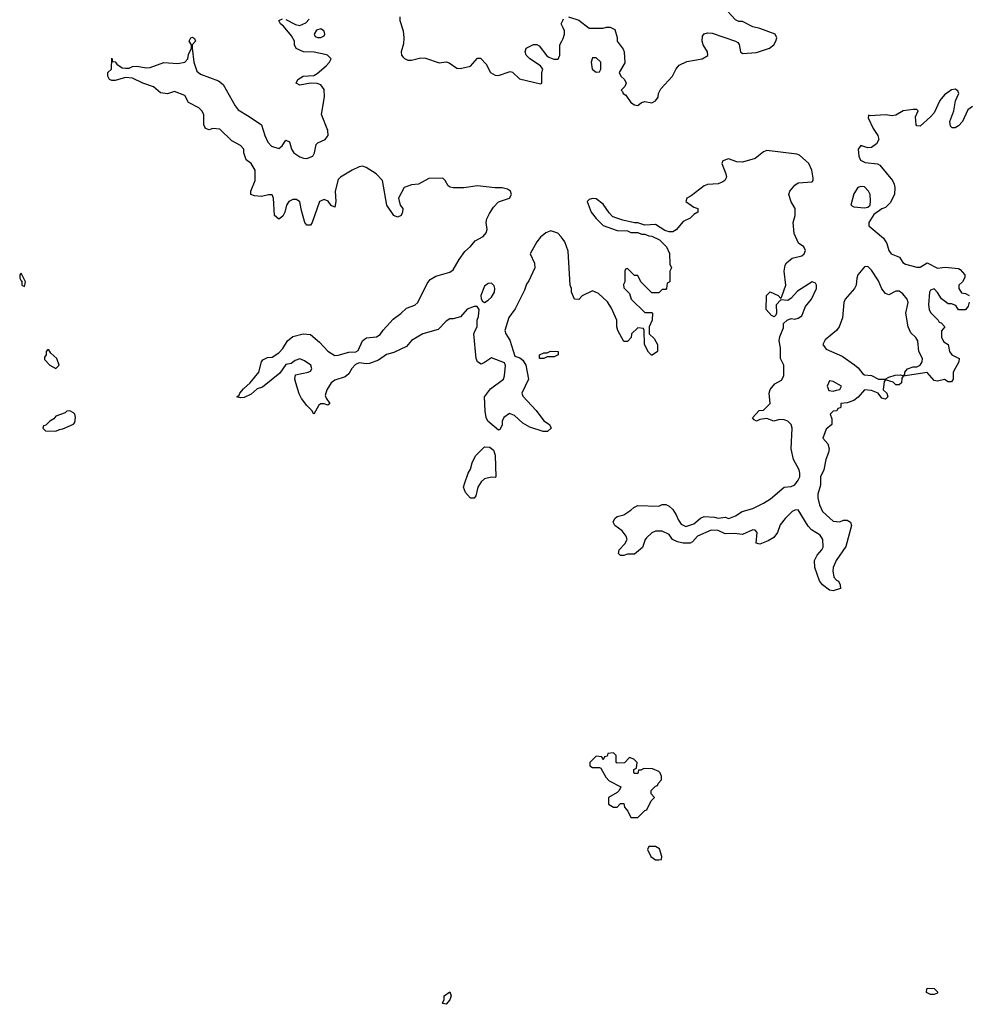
# Model space of a CAD drawing. Header units: inches. Extents: x 2601469 to 2753575, y 449403 to 582909.
# Tile 142 of 256: x 2696882 to 2702326, y 488422 to 494074. Entities that reach past the tile are written whole.
import ezdxf

# ---------------------------------------------------------------- set-up
doc = ezdxf.new("R2010")
doc.units = ezdxf.units.IN
doc.header["$MEASUREMENT"] = 0
for name, color, linetype in [('C6498', 7, 'Continuous'), ('C6499', 7, 'Continuous'), ('C7408', 7, 'Continuous'), ('C7409', 7, 'Continuous')]:
    doc.layers.add(name, color=color, linetype=linetype)

msp = doc.modelspace()

# ---------------------------------------------------------------- linework, layer by layer
at = {"layer": 'C6498', "color": 4, "elevation": 4}
msp.add_lwpolyline([(2699330, 488422), (2699310, 488426), (2699308.9, 488428.9), (2699318, 488450), (2699318, 488470), (2699350, 488494), (2699358, 488470), (2699350, 488448)], close=True, dxfattribs=at)
at = {"layer": 'C6499', "color": 4, "elevation": 4}
for points in [[(2700000, 492813), (2699990, 492828), (2699970, 492848), (2699930, 492862), (2699901, 492850), (2699870, 492825.2), (2699850, 492799), (2699811.3, 492730), (2699837.3, 492677.3), (2699838.8, 492650), (2699804.5, 492575.5), (2699790, 492555.3), (2699779.5, 492520.5), (2699726.4, 492413.6), (2699690, 492364), (2699666.7, 492290), (2699671, 492270), (2699695.2, 492235.2), (2699723, 492143), (2699752, 492132), (2699770, 492119.1), (2699786.7, 492090), (2699802.4, 492010), (2699764, 491930), (2699770, 491912), (2699846, 491830), (2699890, 491771.3), (2699922, 491750), (2699931.3, 491730), (2699910.6, 491709.4), (2699886, 491710), (2699810, 491735.3), (2699770, 491758), (2699722, 491802), (2699693.6, 491813.6), (2699661, 491790), (2699651, 491770), (2699650, 491746), (2699638, 491722), (2699630, 491718), (2699569.2, 491770), (2699559.3, 491790), (2699553.6, 491826.4), (2699548.7, 491910), (2699584.1, 491955.9), (2699658, 492010), (2699664.5, 492030), (2699669.3, 492089.3), (2699664, 492104), (2699590, 492132.3), (2699550, 492105.2), (2699530, 492097.2), (2699508.7, 492110), (2699501.2, 492130), (2699488.7, 492270), (2699493.2, 492286.8), (2699508, 492310), (2699508, 492350), (2699515.3, 492370), (2699518, 492410), (2699507.3, 492427.3), (2699490, 492428), (2699450, 492413.2), (2699410.9, 492369.1), (2699370, 492357.2), (2699350, 492357.2), (2699330, 492344), (2699284.1, 492295.9), (2699196, 492270), (2699130, 492232), (2699102.4, 492197.6), (2699030, 492162.7), (2698987.9, 492152.1), (2698940.7, 492119.3), (2698890, 492100.7), (2698870, 492098.4), (2698830, 492104.5), (2698810, 492094.5), (2698788.3, 492071.7), (2698770, 492041.2), (2698750, 492024), (2698690, 492005.2), (2698670, 491989), (2698644, 491950), (2698636, 491916), (2698640.7, 491900.7), (2698662, 491870), (2698650, 491862), (2698630, 491868.7), (2698610, 491868.7), (2698598, 491862), (2698570, 491808.7), (2698558, 491830), (2698530, 491859), (2698500.1, 491900.1), (2698485.8, 491925.8), (2698466, 491990), (2698461.2, 492010), (2698465.2, 492034.8), (2698538, 492050), (2698550, 492056), (2698559.3, 492070), (2698552.3, 492090), (2698516.6, 492116.6), (2698490, 492127), (2698462.5, 492117.5), (2698439.6, 492100.4), (2698410, 492094), (2698374.4, 492045.6), (2698275.9, 491964.1), (2698244.7, 491955.3), (2698210, 491925.2), (2698170, 491906), (2698150, 491904), (2698128.9, 491908.9), (2698142, 491918), (2698145.2, 491930), (2698165.6, 491954.4), (2698204, 491990), (2698254, 492050), (2698269, 492110), (2698278, 492122), (2698304.7, 492135.3), (2698330, 492136), (2698370, 492161), (2698392.7, 492187.3), (2698419, 492230), (2698450, 492254.8), (2698509.3, 492270.7), (2698550, 492266), (2698602.4, 492222.4), (2698650, 492170.8), (2698690, 492146), (2698710, 492147.3), (2698770, 492164.9), (2698812, 492168), (2698824.5, 492175.5), (2698850, 492231), (2698860.1, 492239.9), (2698872.5, 492247.5), (2698930, 492254), (2698950, 492267.3), (2698967.3, 492292.7), (2699024.4, 492355.6), (2699070, 492387.3), (2699102, 492418), (2699150, 492434.9), (2699167, 492450), (2699220.4, 492559.6), (2699237.1, 492582.9), (2699270, 492601.3), (2699350, 492623.8), (2699370, 492638.8), (2699403.3, 492696.7), (2699436.5, 492743.5), (2699470, 492771.3), (2699496, 492804), (2699542, 492830), (2699559, 492850), (2699564, 492870), (2699559.3, 492910), (2699562.7, 492930), (2699577.6, 492962.4), (2699602, 492998), (2699630, 493027.7), (2699692.7, 493050), (2699703.7, 493070), (2699699.3, 493090), (2699682, 493102), (2699650, 493109.6), (2699609.6, 493109.6), (2699510, 493120.9), (2699430, 493109.2), (2699369.3, 493109.3), (2699352.5, 493112.5), (2699340.9, 493120.9), (2699324, 493150), (2699310, 493164), (2699230, 493162), (2699170.6, 493129.4), (2699130, 493126), (2699088, 493110), (2699056, 493050), (2699066, 493010), (2699080.7, 492990), (2699078.8, 492970), (2699070.6, 492949.4), (2699050, 492941.2), (2699029.2, 492949.2), (2698988.7, 493010), (2698964, 493150), (2698928.7, 493190), (2698870, 493226), (2698850, 493232.3), (2698830, 493229.3), (2698790, 493209.6), (2698722.8, 493170), (2698710, 493157.2), (2698693.4, 493090), (2698696, 493030), (2698690, 492998), (2698670, 493008), (2698652.7, 493032.7), (2698630, 493042), (2698602, 493030), (2698561, 492910), (2698550, 492895.3), (2698530, 492895.3), (2698519, 492910), (2698498.6, 492978.6), (2698489.2, 493029.2), (2698470, 493041.2), (2698450, 493040.9), (2698426.8, 493030), (2698414, 493010), (2698404, 492970), (2698393, 492947), (2698370, 492928.7), (2698344, 492950), (2698339, 493050), (2698330, 493068), (2698310, 493068.7), (2698270, 493059), (2698230, 493062), (2698208, 493070), (2698208, 493090), (2698234, 493150), (2698234, 493210), (2698210, 493248), (2698182, 493270), (2698168.9, 493308.9), (2698168.7, 493330), (2698150, 493352.3), (2698098.7, 493378.7), (2698030, 493445.2), (2697991.1, 493448.9), (2697970, 493442), (2697948.9, 493448.9), (2697938, 493470), (2697938, 493530), (2697928, 493550), (2697910, 493568), (2697850, 493598), (2697830, 493638), (2697770, 493662), (2697730, 493648), (2697690, 493654), (2697650, 493688.7), (2697589.3, 493709.3), (2697530, 493739), (2697490, 493742), (2697430, 493724), (2697410, 493724), (2697398, 493730), (2697388.7, 493750), (2697388.7, 493770), (2697408.7, 493790), (2697410, 493854), (2697414, 493834), (2697430, 493832), (2697439.6, 493819.6), (2697470, 493798), (2697490, 493796), (2697510, 493796), (2697530, 493804.7), (2697553.6, 493806.4), (2697610, 493797.3), (2697630, 493799.1), (2697710, 493827.7), (2697790, 493821.6), (2697829.6, 493830.4), (2697846, 493850), (2697850, 493874), (2697868, 493910), (2697868, 493930), (2697854, 493950), (2697864, 493970), (2697874.4, 493974.4), (2697885.4, 493965.4), (2697891, 493950), (2697872, 493930), (2697871, 493910), (2697881, 493830), (2697898, 493778), (2697920.5, 493760.5), (2698022.5, 493722.5), (2698050, 493702.8), (2698118.6, 493578.6), (2698135.6, 493555.6), (2698199.2, 493519.2), (2698270.4, 493470.4), (2698288.2, 493410), (2698306.4, 493370), (2698328, 493348), (2698370, 493334.8), (2698389, 493350), (2698410, 493382), (2698430, 493372), (2698441, 493330), (2698456, 493310), (2698490, 493286.7), (2698510, 493278.4), (2698530, 493276.4), (2698565.2, 493290), (2698574, 493310), (2698583.3, 493356.7), (2698593.1, 493366.9), (2698634.2, 493385.8), (2698651.4, 493408.6), (2698650, 493438), (2698613.2, 493530), (2698631.9, 493631.9), (2698630, 493673.2), (2698610, 493699.5), (2698590, 493707), (2698550.7, 493709.3), (2698490, 493698), (2698468, 493710), (2698478, 493730), (2698508, 493750), (2698570, 493754), (2698590, 493764.9), (2698641.2, 493810), (2698659, 493830), (2698669.2, 493850), (2698649, 493870), (2698634.9, 493874.9), (2698572.8, 493887.2), (2698510, 493889.4), (2698469.3, 493909.3), (2698459, 493930), (2698459, 493950), (2698441.6, 493981.6), (2698396.6, 494036.6), (2698379, 494050), (2698369, 494070), (2698390, 494078.8)], [(2698410, 494074.8), (2698465.5, 494045.5), (2698490, 494041), (2698524.7, 494055.3), (2698543.7, 494076.3)], [(2699063.7, 494090), (2699063.1, 494070), (2699083.1, 494010), (2699087.4, 493970), (2699084.6, 493935.4), (2699070.7, 493890), (2699074, 493870), (2699080.9, 493860.9), (2699090, 493850.8), (2699110, 493842), (2699130, 493840.7), (2699184.1, 493855.9), (2699210, 493853.4), (2699290, 493826.8), (2699330, 493831.3), (2699347.1, 493827.1), (2699390, 493794.8), (2699410, 493794), (2699470, 493806.8), (2699510, 493854), (2699527.3, 493852.7), (2699558.8, 493818.8), (2699584, 493770), (2699610, 493754.8), (2699630, 493754), (2699696, 493776), (2699710, 493772), (2699750, 493734.8), (2699870, 493704.9), (2699879, 493710), (2699879.3, 493770), (2699884, 493790), (2699870, 493808.7), (2699810, 493848.7), (2699788.7, 493870), (2699782, 493890), (2699788.7, 493910), (2699830, 493932), (2699850, 493932), (2699863.6, 493923.6), (2699906.8, 493866.8), (2699918, 493858), (2699947.3, 493847.3), (2699972.1, 493847.9), (2699981.2, 493870), (2699981.2, 493930), (2699994, 493950), (2700000, 493966.4)], [(2700000, 494028), (2699988.9, 494051.1), (2700000, 494073.9)]]:
    msp.add_lwpolyline(points, dxfattribs=at)
at = {"layer": 'C6499', "color": 4}
for points, elevation in [([(2698610, 494021.2), (2698586, 494014), (2698571.3, 493990), (2698578, 493978), (2698591.1, 493971.1), (2698610, 493971), (2698630, 493981), (2698634, 493990), (2698630, 494008)], 4), ([(2696890, 492618), (2696882, 492610), (2696882, 492590), (2696890, 492574), (2696894, 492574), (2696894, 492550), (2696910, 492542), (2696915.3, 492570)], 8), ([(2699590, 492561.2), (2699570, 492559.5), (2699550, 492545.2), (2699528.2, 492490), (2699530.8, 492470.8), (2699538, 492458), (2699550, 492451.3), (2699570, 492464), (2699590, 492480.7), (2699606, 492510), (2699609.2, 492530), (2699605.6, 492545.6)], 4), ([(2697050, 492178), (2697042, 492178), (2697034, 492170), (2697034, 492150), (2697023.6, 492136.4), (2697023.6, 492123.6), (2697054, 492090), (2697090, 492072), (2697108, 492090), (2697095.3, 492130), (2697060.2, 492160.2)], 8), ([(2699890, 492129), (2699866, 492130), (2699866, 492150), (2699890, 492162), (2699910, 492162), (2699928.9, 492171.1), (2699972, 492170), (2699972, 492150), (2699950, 492138), (2699910, 492138)], 4), ([(2697170, 491828), (2697152.7, 491827.3), (2697142, 491818), (2697090, 491798), (2697078, 491782), (2697054, 491770), (2697032.7, 491747.3), (2697018, 491742), (2697014, 491730), (2697030, 491714), (2697090, 491712), (2697110, 491722), (2697130, 491724.7), (2697190, 491752), (2697198, 491762), (2697202, 491790), (2697198, 491810), (2697190, 491818)], 8), ([(2699610, 491446), (2699590, 491448), (2699550, 491438), (2699530, 491422), (2699511.3, 491390), (2699499.6, 491340.4), (2699490, 491328), (2699470, 491328), (2699440.2, 491360.2), (2699429, 491390), (2699434, 491410), (2699455.3, 491470), (2699470, 491494), (2699478, 491530), (2699498, 491570), (2699550, 491622), (2699579.6, 491619.6), (2699602, 491602), (2699610, 491574), (2699614, 491450)], 4)]:
    msp.add_lwpolyline(points, close=True, dxfattribs=dict(at, elevation=elevation))
at = {"layer": 'C7408', "color": 4}
for points, elevation in [([(2700290, 489866), (2700258, 489862), (2700252.7, 489847.3), (2700238, 489842), (2700230, 489826), (2700222, 489842), (2700190, 489846), (2700154, 489810), (2700154, 489790), (2700170, 489782), (2700210, 489782), (2700218, 489778), (2700246.4, 489726.4), (2700265.4, 489705.4), (2700331.3, 489670), (2700322, 489650), (2700310, 489638), (2700262, 489610), (2700262, 489570), (2700290, 489554), (2700310, 489554), (2700330, 489574), (2700350, 489574), (2700352.7, 489552.7), (2700371.6, 489531.6), (2700390, 489494), (2700430, 489494), (2700470, 489534), (2700482, 489538), (2700506, 489590), (2700526, 489610), (2700506, 489630), (2700506, 489650), (2700530, 489674), (2700542, 489678), (2700546, 489690), (2700566, 489710), (2700566, 489730), (2700558, 489750), (2700550, 489758), (2700513.6, 489773.6), (2700464.7, 489775.3), (2700446, 489766), (2700434, 489766), (2700430, 489746), (2700410, 489746), (2700406, 489750), (2700406, 489770), (2700422, 489778), (2700426, 489810), (2700406, 489830), (2700382, 489838), (2700352, 489808), (2700310, 489806), (2700306, 489810), (2700306, 489850)], 8), ([(2700530, 489328.7), (2700492, 489328), (2700484.7, 489310), (2700504.7, 489270), (2700530, 489252), (2700550, 489252), (2700566, 489254), (2700568, 489270), (2700553.6, 489313.6)], 8), ([(2702110, 488478), (2702086, 488490), (2702088, 488510), (2702090, 488514), (2702130, 488512), (2702150, 488494), (2702150, 488486), (2702130, 488478)], 4)]:
    msp.add_lwpolyline(points, close=True, dxfattribs=dict(at, elevation=elevation))
at = {"layer": 'C7409', "color": 4, "elevation": 4}
for points in [[(2700030.9, 494090.9), (2700090, 494071.3), (2700150, 494024.7), (2700230, 494024.7), (2700250, 494032), (2700270, 494032), (2700296.9, 494016.9), (2700310.9, 493970.9), (2700311.3, 493950), (2700345.4, 493905.4), (2700351.3, 493890), (2700354, 493826), (2700322, 493770), (2700331.3, 493750), (2700352, 493730), (2700362, 493710), (2700354, 493690), (2700334, 493670), (2700342, 493662), (2700344.7, 493650), (2700359.8, 493639.8), (2700390, 493598.8), (2700410, 493584.9), (2700430, 493581), (2700450, 493598), (2700470, 493604.7), (2700510, 493596), (2700530, 493607.3), (2700545.2, 493630), (2700548.7, 493650), (2700562, 493678), (2700629, 493750), (2700650, 493791.3), (2700667.3, 493812.7), (2700710, 493834), (2700798, 493850), (2700832, 493868), (2700829, 493890), (2700804, 493930), (2700799, 493950), (2700801.2, 493978.8), (2700810, 493992), (2700830, 493998), (2700856.9, 493996.9), (2700990.7, 493950.7), (2701003.5, 493943.5), (2701010.9, 493930.9), (2701018.8, 493890), (2701030, 493880.7), (2701110, 493886.4), (2701185.2, 493910), (2701209.4, 493930), (2701220.7, 493950), (2701226.6, 493970), (2701217.2, 493990), (2701130, 494023.7), (2701090, 494032.3), (2701030, 494063.7), (2701010, 494064), (2700990, 494073.2), (2700919.5, 494150)], [(2700000, 494073.9), (2700002, 494078)], [(2700000, 493966.4), (2700008.7, 493990), (2700008.7, 494010), (2700000, 494028)], [(2702350, 493574.7), (2702323, 493557), (2702293.4, 493490), (2702270, 493464), (2702250, 493453.2), (2702234, 493454), (2702223.2, 493463.2), (2702220.9, 493490), (2702242.9, 493550), (2702252.7, 493607.3), (2702272, 493650), (2702266.3, 493666.3), (2702250, 493675.1), (2702230, 493671.8), (2702190, 493642.7), (2702163, 493610), (2702130, 493539.3), (2702110, 493516), (2702050, 493462.7), (2702030, 493464), (2702026, 493470), (2702023.2, 493516.8), (2702038, 493550), (2702030, 493558), (2702010, 493559), (2701952, 493550), (2701910, 493526), (2701890, 493522), (2701850, 493527.3), (2701762, 493522), (2701754, 493526), (2701751.3, 493510), (2701779.5, 493450), (2701806.4, 493410), (2701813.2, 493386.8), (2701799, 493361), (2701770, 493340.9), (2701750, 493338), (2701710, 493352.3), (2701694, 493330), (2701697.1, 493290), (2701707.6, 493267.6), (2701734.2, 493254.2), (2701805.8, 493245.8), (2701818.4, 493238.4), (2701890.8, 493150), (2701901, 493130), (2701904.7, 493110), (2701902, 493070), (2701876.8, 493023.2), (2701850, 492995.3), (2701830, 492988.7), (2701783.5, 492956.5), (2701756, 492910), (2701756, 492890), (2701839, 492819), (2701858.8, 492790), (2701870.7, 492750), (2701884, 492730), (2701931, 492711), (2701950, 492681), (2701964.7, 492670), (2702030, 492654), (2702050, 492654), (2702090, 492678), (2702150, 492648.2), (2702193.4, 492653.4), (2702270, 492646), (2702279.8, 492639.8), (2702306, 492610), (2702305.4, 492594.6), (2702292, 492570), (2702271.3, 492550), (2702272, 492530), (2702286.4, 492506.4), (2702310, 492502), (2702331.1, 492491.1)], [(2702331.6, 492451.6), (2702324.7, 492430), (2702310, 492408), (2702270, 492408), (2702253.6, 492433.6), (2702230, 492442), (2702210, 492442), (2702172.5, 492472.5), (2702150, 492508.7), (2702130, 492528.7), (2702110, 492522), (2702102.8, 492510), (2702098, 492438), (2702102, 492410), (2702110, 492394), (2702154, 492350), (2702158, 492338), (2702170, 492334), (2702191.6, 492311.6), (2702172.7, 492287.3), (2702172, 492250), (2702185.4, 492225.4), (2702211, 492210), (2702218, 492170), (2702230.9, 492150.9), (2702274, 492130), (2702271, 492110), (2702238.8, 492050), (2702238.8, 492010), (2702230, 491995.3), (2702210, 491995.3), (2702190, 492008.7), (2702150, 491999), (2702130, 492002), (2702090, 492048.7), (2701952.7, 492027.3), (2701944.7, 492015.3), (2701942, 491990), (2701930, 491978), (2701910, 491978), (2701894, 491994), (2701850, 492006), (2701843.6, 491996.4), (2701838, 491950), (2701858, 491930), (2701864.7, 491910), (2701850, 491895.3), (2701830, 491902), (2701808, 491930), (2701770, 491945.2), (2701730, 491948.7), (2701693.2, 491906.8), (2701670, 491888.7), (2701630, 491874), (2701594, 491870), (2701594, 491850), (2701590, 491846), (2701578, 491842), (2701571.3, 491828.7), (2701550, 491826), (2701534, 491810), (2701543.6, 491783.6), (2701542, 491750), (2701510, 491724), (2701491.3, 491671.3), (2701519.1, 491639.1), (2701526.8, 491610), (2701524, 491590), (2701508, 491550), (2701497.1, 491490), (2701478.4, 491450), (2701477.1, 491402.9), (2701461.6, 491350), (2701462.4, 491330), (2701472.7, 491290), (2701490, 491251), (2701550, 491196.3), (2701589.4, 491190.6), (2701610, 491200.7), (2701630, 491201), (2701650.5, 491190.5), (2701656, 491170), (2701624, 491050), (2701567.3, 490970), (2701550.6, 490930), (2701547.7, 490910), (2701554, 490874), (2701570, 490856), (2701582, 490850), (2701591.3, 490830), (2701591.6, 490808.4), (2701550, 490795.3), (2701530, 490799), (2701488.7, 490830), (2701472.5, 490852.5), (2701445.2, 490930), (2701443.7, 490970), (2701459.1, 491000.9), (2701485.2, 491030), (2701493.8, 491046.2), (2701492, 491090), (2701475.2, 491115.2), (2701426.5, 491146.5), (2701406.5, 491166.5), (2701350, 491261.2), (2701330, 491259.3), (2701316, 491250), (2701274.8, 491210), (2701246.4, 491173.6), (2701230.5, 491129.5), (2701210, 491101.2), (2701177.5, 491082.5), (2701130, 491064), (2701109, 491069), (2701114, 491130), (2701103.1, 491143.1), (2701090, 491145.2), (2701030, 491118), (2700984.1, 491124.1), (2700930, 491122), (2700890, 491141.2), (2700850, 491144), (2700771.1, 491108.9), (2700743.6, 491076.4), (2700730, 491069), (2700690, 491069), (2700656.5, 491076.5), (2700628, 491090), (2700610, 491118), (2700570, 491138), (2700530, 491138), (2700510, 491128), (2700479.8, 491100.2), (2700471.3, 491090), (2700455.3, 491044.7), (2700410, 491006), (2700370, 491006), (2700350, 490998), (2700330, 490998), (2700318, 491010), (2700322, 491030), (2700355.3, 491064.7), (2700368, 491090), (2700362, 491110), (2700340.2, 491140.2), (2700298, 491170), (2700288, 491190), (2700298, 491210), (2700310, 491222), (2700350, 491232), (2700390, 491258), (2700406, 491274), (2700430, 491286), (2700550, 491282), (2700570, 491291.3), (2700590, 491291.3), (2700610, 491282), (2700630, 491262), (2700650, 491232), (2700662, 491202), (2700678, 491178), (2700705.4, 491165.4), (2700750, 491181), (2700790, 491212), (2700810, 491222), (2700870, 491218), (2700890, 491212), (2700930, 491218), (2700951.6, 491211.6), (2700990, 491226), (2701029, 491251), (2701090, 491267.7), (2701150, 491298.8), (2701190, 491322.8), (2701270, 491390.8), (2701310, 491394.8), (2701330, 491404), (2701350, 491431), (2701358.4, 491450), (2701359.5, 491470), (2701354.5, 491490), (2701322.7, 491550), (2701309, 491611), (2701316, 491730), (2701308.7, 491750), (2701290, 491768.7), (2701270, 491777.2), (2701242, 491778), (2701210, 491769), (2701170, 491784), (2701130, 491779), (2701110, 491769.2), (2701096.4, 491776.4), (2701088, 491788), (2701126, 491830), (2701150, 491832), (2701188, 491870), (2701184, 491930), (2701189.3, 491950.7), (2701216.4, 491983.6), (2701254.6, 492005.4), (2701268, 492030), (2701268, 492090), (2701248, 492130), (2701248.7, 492190), (2701241.2, 492230), (2701243.7, 492256.3), (2701266, 492306), (2701266, 492330), (2701286, 492350), (2701310, 492358), (2701330, 492354.8), (2701350, 492360.5), (2701370, 492374.8), (2701391.5, 492428.5), (2701426, 492470), (2701454, 492530), (2701455.1, 492550), (2701450, 492562), (2701430, 492569), (2701345.2, 492514.8), (2701310, 492475.3), (2701290, 492462), (2701250, 492466), (2701223.6, 492436.4), (2701224.7, 492390), (2701222, 492378), (2701211.3, 492368.7), (2701196.4, 492376.4), (2701166, 492410), (2701168.7, 492490), (2701189, 492511), (2701234, 492490), (2701250, 492474), (2701255.3, 492484.7), (2701279, 492550), (2701269.2, 492630), (2701275.3, 492664.7), (2701282, 492678), (2701315.3, 492704.7), (2701370, 492718.8), (2701384, 492730), (2701392, 492750), (2701382, 492770), (2701352.1, 492792.1), (2701327.2, 492847.2), (2701320.9, 492910), (2701332, 492950), (2701332, 492990), (2701310, 493028), (2701295.3, 493070), (2701302, 493090), (2701330, 493124.7), (2701350, 493138), (2701430, 493143), (2701436.2, 493150), (2701434.9, 493165.1), (2701427.3, 493210), (2701410, 493249.2), (2701356.5, 493296.5), (2701342, 493302), (2701170, 493322.6), (2701150, 493315.4), (2701102.6, 493277.4), (2701030, 493255.6), (2700997.5, 493257.5), (2700950, 493275.3), (2700916.9, 493263.1), (2700911.1, 493248.9), (2700934.9, 493190), (2700938, 493170), (2700928.6, 493151.4), (2700917.7, 493142.3), (2700890, 493131.5), (2700830, 493127.3), (2700810, 493120.7), (2700736.2, 493063.8), (2700711, 493050), (2700704.7, 493030), (2700750, 492998), (2700774, 492990), (2700774, 492970), (2700750, 492955.3), (2700730, 492935.3), (2700690, 492915.3), (2700650, 492868), (2700630, 492855.3), (2700610, 492855.3), (2700584, 492864), (2700530, 492898), (2700470, 492895.3), (2700430, 492908), (2700410, 492908), (2700343.1, 492923.1), (2700298, 492938), (2700284.7, 492944.7), (2700265.2, 492965.2), (2700230, 493015.3), (2700190, 493046), (2700170, 493048), (2700150, 493042), (2700138, 493030), (2700162, 492970), (2700190, 492932), (2700230, 492892), (2700310, 492864.7), (2700370, 492862), (2700390, 492852), (2700430, 492852), (2700450, 492842), (2700470, 492842), (2700492.7, 492832.7), (2700510, 492832), (2700554, 492810), (2700594, 492770), (2700611.6, 492731.6), (2700614, 492670), (2700622, 492650), (2700614, 492630), (2700614, 492570), (2700598, 492562), (2700594, 492530), (2700590, 492526), (2700570, 492526), (2700550, 492506), (2700510, 492506), (2700446, 492570), (2700430, 492606), (2700410, 492606), (2700370, 492646), (2700358, 492642), (2700354, 492630), (2700354, 492570), (2700346.8, 492553.2), (2700350, 492534), (2700382, 492502), (2700392, 492470), (2700470, 492394), (2700510, 492394), (2700514, 492390), (2700511.6, 492348.4), (2700494, 492310), (2700494, 492270), (2700523.6, 492243.6), (2700542, 492210), (2700542, 492170), (2700511.6, 492148.4), (2700508.4, 492148.4), (2700490, 492166), (2700468, 492210), (2700466, 492290), (2700462, 492302), (2700430, 492306), (2700394, 492270), (2700391.3, 492248.7), (2700374, 492230), (2700370, 492226), (2700350, 492226), (2700315.3, 492290), (2700308.7, 492310), (2700308.7, 492350), (2700278, 492418), (2700254.6, 492454.6), (2700203.1, 492503.1), (2700170, 492518), (2700110, 492488), (2700090, 492468), (2700066, 492470), (2700048.7, 492510), (2700048.7, 492530), (2700042, 492550), (2700030, 492746), (2700010, 492798), (2700000, 492813)]]:
    msp.add_lwpolyline(points, dxfattribs=at)
for points in [[(2700190, 493855.3), (2700170, 493855.3), (2700160.7, 493830), (2700167.7, 493790), (2700190, 493772), (2700210, 493774), (2700218, 493790), (2700218, 493830)], [(2701710, 493117), (2701691.3, 493110), (2701670, 493074), (2701651.3, 493010), (2701670, 492998.8), (2701730, 492994.8), (2701750, 492998), (2701762, 493010), (2701765.6, 493034.4), (2701762.7, 493070), (2701752.7, 493090), (2701730, 493114.5)], [(2701750, 492658), (2701730, 492655.1), (2701692.4, 492610), (2701685.7, 492590), (2701682.4, 492550), (2701673, 492530), (2701619.5, 492470), (2701612.2, 492450), (2701603.5, 492363.5), (2701584.4, 492310), (2701570.3, 492289.7), (2701504.1, 492235.9), (2701490.7, 492210), (2701510, 492183), (2701602, 492142), (2701672.5, 492092.5), (2701694.6, 492074.6), (2701720.7, 492040.7), (2701730, 492036), (2701770, 492030.8), (2701810, 492010.8), (2701848.9, 492011.1), (2701870, 492022), (2701906.3, 492033.7), (2701935.3, 492035.3), (2701948.4, 492031.6), (2701962, 492038), (2701962, 492050), (2701978, 492070), (2702010, 492081), (2702030, 492081), (2702049.2, 492090.8), (2702062, 492110), (2702064, 492130), (2702041.2, 492170), (2702036, 492230), (2702024, 492250), (2701997, 492277), (2701981.2, 492310), (2701966.6, 492390), (2701981.2, 492450), (2701976, 492470), (2701950, 492501.2), (2701930, 492516), (2701910, 492516), (2701870, 492494), (2701850, 492502), (2701830, 492529), (2701810, 492574), (2701770, 492636)], [(2701530, 492001.2), (2701516.3, 491970), (2701525.8, 491945.8), (2701550, 491940.7), (2701570, 491946.8), (2701588.7, 491951.3), (2701598, 491970), (2701550, 491998)]]:
    msp.add_lwpolyline(points, close=True, dxfattribs=at)

doc.saveas('drawing.dxf')
